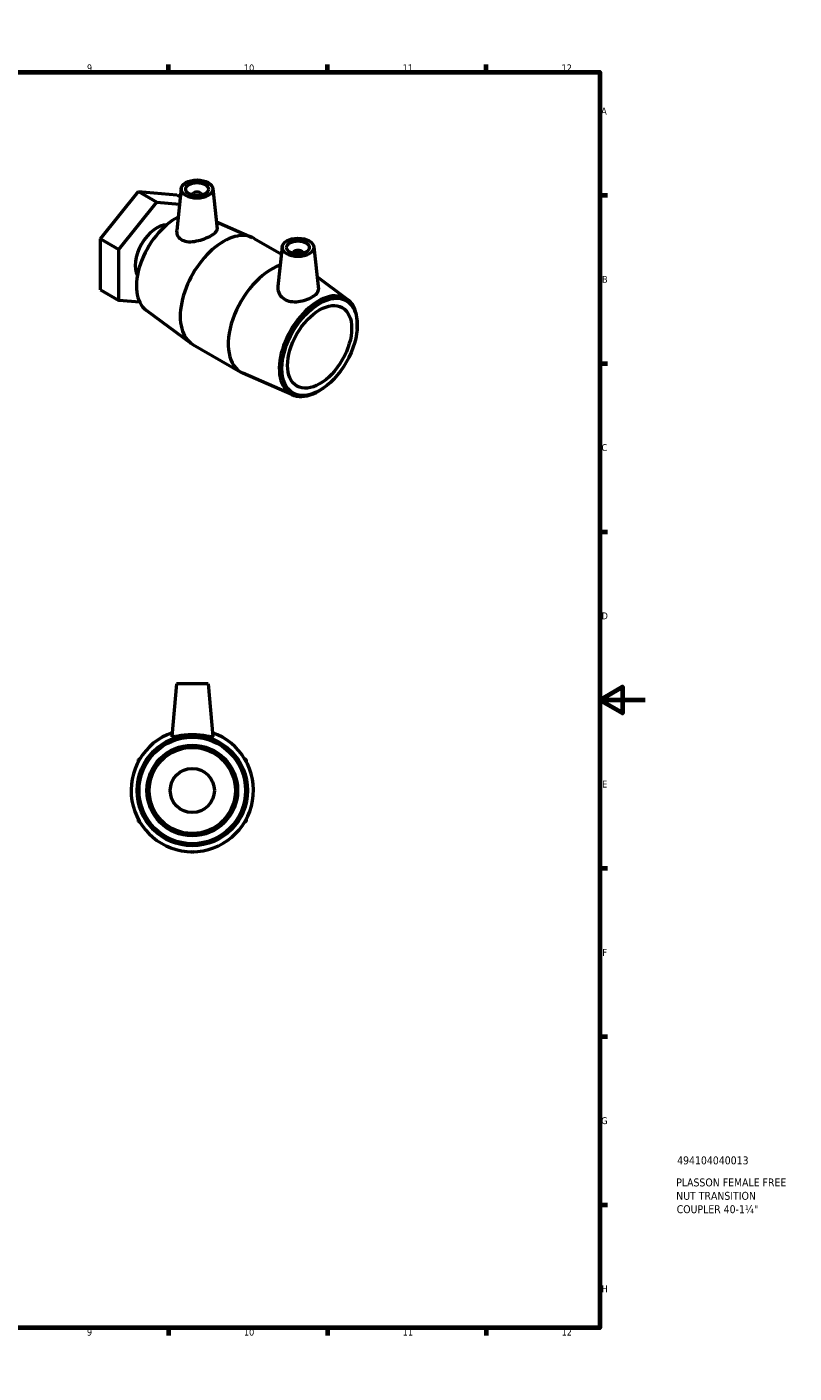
# Model space of a CAD drawing. Header units: millimetres. Extents: x 0 to 907, y -221 to 594.
# Tile 3 of 3: x 568 to 907, y 0 to 594. Entities that reach past the tile are written whole.
import ezdxf

# ---------------------------------------------------------------- set-up
doc = ezdxf.new("R2010")
doc.units = ezdxf.units.MM
for name, color, linetype, lineweight in [('Border (ANSI)', 7, 'Continuous', 70), ('Title (ISO)', 7, 'Continuous', 50), ('Visible (ANSI)', 7, 'Continuous', 50)]:
    doc.layers.add(name, color=color, linetype=linetype, lineweight=lineweight)
doc.styles.add('Note Text (ANSI)', font='tahoma.ttf')
doc.styles.add('Note Text (ISO)', font='tahoma.ttf')

# ---------------------------------------------------------------- blocks, each defined once
blk = doc.blocks.new('Borders Default Border')
at = {"layer": 'Border (ANSI)'}
for p, q in [((70.08, 574), (70.08, 577.45)), ((140.17, 574), (140.17, 577.45)), ((210.25, 574), (210.25, 577.45)), ((280.33, 574), (280.33, 577.45)), ((350.42, 574), (350.42, 577.45)), ((490.58, 574), (490.58, 577.45)), ((560.67, 574), (560.67, 577.45)), ((630.75, 574), (630.75, 577.45)), ((700.83, 574), (700.83, 577.45)), ((770.92, 574), (770.92, 577.45)), ((20, 519.75), (16.55, 519.75)), ((821, 519.75), (824.45, 519.75)), ((20, 445.5), (16.55, 445.5)), ((821, 445.5), (824.45, 445.5)), ((20, 371.25), (16.55, 371.25)), ((821, 371.25), (824.45, 371.25)), ((20, 222.75), (16.55, 222.75)), ((821, 222.75), (824.45, 222.75)), ((20, 148.5), (16.55, 148.5)), ((821, 148.5), (824.45, 148.5)), ((20, 74.25), (16.55, 74.25)), ((821, 74.25), (824.45, 74.25)), ((70.08, 20), (70.08, 16.55)), ((140.17, 20), (140.17, 16.55)), ((210.25, 20), (210.25, 16.55)), ((280.33, 20), (280.33, 16.55)), ((350.42, 20), (350.42, 16.55)), ((490.58, 20), (490.58, 16.55)), ((560.67, 20), (560.67, 16.55)), ((630.75, 20), (630.75, 16.55)), ((700.83, 20), (700.83, 16.55)), ((770.92, 20), (770.92, 16.55))]:
    blk.add_line(p, q, dxfattribs=at)
at = {"layer": 'Border (ANSI)', "flags": 128}
for points in [[(420.5, 594), (420.5, 574), (414.73, 584), (426.27, 584), (420.5, 574)], [(20, 20), (20, 574), (821, 574), (821, 20), (20, 20)], [(0, 297), (20, 297), (10, 302.77), (10, 291.23), (20, 297)], [(841, 297), (821, 297), (831, 302.77), (831, 291.23), (821, 297)], [(420.5, 0), (420.5, 20), (414.73, 10), (426.27, 10), (420.5, 20)]]:
    blk.add_lwpolyline(points, dxfattribs=at)
at = {"layer": 'Border (ANSI)', "attachment_point": 7, "style": 'Note Text (ANSI)'}
for s, insert, char_height in [('1', (34.35, 574.4), 3.05), ('2', (104.2, 574.4), 3.05), ('3', (174.26, 574.34), 3.05), ('4', (244.23, 574.4), 3.05), ('5', (314.48, 574.34), 3.05), ('6', (384.49, 574.34), 3.05), ('7', (454.6, 574.4), 3.05), ('8', (524.63, 574.33), 3.05), ('9', (594.7, 574.34), 3.05), ('10', (663.96, 574.34), 3.048), ('11', (734.04, 574.4), 3.048), ('12', (804.13, 574.4), 3.048), ('A', (16.78, 555.35), 3.05), ('A', (821.63, 555.35), 3.05), ('B', (17.15, 481.1), 3.05), ('B', (821.99, 481.1), 3.05), ('C', (16.95, 406.8), 3.05), ('C', (821.8, 406.8), 3.05), ('D', (16.96, 332.6), 3.05), ('D', (821.81, 332.6), 3.05), ('E', (17.21, 258.35), 3.05), ('E', (822.05, 258.35), 3.05), ('F', (17.29, 184.1), 3.05), ('F', (822.14, 184.1), 3.05), ('G', (16.81, 109.79), 3.05), ('G', (821.66, 109.79), 3.05), ('H', (16.97, 35.6), 3.05), ('H', (821.81, 35.6), 3.05), ('1', (34.35, 16.55), 3.05), ('2', (104.2, 16.55), 3.05), ('3', (174.26, 16.49), 3.05), ('4', (244.23, 16.55), 3.05), ('5', (314.48, 16.49), 3.05), ('6', (384.49, 16.49), 3.05), ('7', (454.6, 16.55), 3.05), ('8', (524.63, 16.48), 3.05), ('9', (594.7, 16.49), 3.05), ('10', (663.96, 16.49), 3.048), ('11', (734.04, 16.55), 3.048), ('12', (804.13, 16.55), 3.048)]:
    blk.add_mtext(s, dxfattribs=dict(at, insert=insert, char_height=char_height))
blk = doc.blocks.new('Title Blocks ISO')
at = {"layer": 'Title (ISO)', "style": 'Note Text (ISO)'}
for tag, p in [('PART_NUMBER_001', (34.13, 72.11)), ('DESCRIPTION_001', (33.74, 62.38)), ('DESCRIPTION_002', (33.74, 56.47)), ('DESCRIPTION_003', (33.94, 50.56))]:
    blk.add_attdef(tag, p, '', height=3.5, dxfattribs=at)

msp = doc.modelspace()

# ---------------------------------------------------------------- linework, layer by layer
at = {"layer": 'Visible (ANSI)'}
for p, q in [((600.648, 500.45), (617.473, 521.381)), ((617.473, 521.381), (625.605, 516.686)), ((617.473, 521.381), (634.299, 519.878)), ((634.299, 519.878), (635.897, 518.956)), ((636.296, 522.671), (634.304, 504.115)), ((641.283, 519.972), (641.283, 519.776)), ((645.283, 519.972), (645.283, 519.776)), ((650.269, 522.671), (652.175, 504.92)), ((608.779, 495.755), (625.605, 516.686)), ((625.605, 516.686), (635.558, 515.797)), ((651.84, 508.043), (667.563, 501.141)), ((600.648, 500.45), (608.779, 495.755)), ((600.648, 478.016), (600.648, 500.45)), ((668.45, 500.693), (680.499, 493.736)), ((608.779, 473.321), (608.779, 495.755)), ((680.844, 496.952), (678.961, 479.418)), ((685.83, 494.056), (685.83, 494.252)), ((689.83, 494.056), (689.83, 494.252)), ((694.817, 496.952), (696.821, 478.284)), ((709.75, 473.756), (696.242, 483.68)), ((600.648, 478.016), (608.779, 473.321)), ((618.004, 472.497), (608.779, 473.321)), ((620.838, 469.002), (640.618, 454.471)), ((713.912, 460.463), (713.962, 461.072)), ((641.45, 453.927), (662.663, 441.68)), ((685.427, 431.629), (663.55, 441.231)), ((699.021, 434.671), (698.518, 434.323)), ((634.192, 304.071), (632.168, 280.937)), ((648.192, 304.071), (634.192, 304.071)), ((648.192, 304.071), (650.216, 280.937)), ((617.397, 270.809), (618.244, 271.298)), ((617.397, 269.83), (617.397, 270.809)), ((664.139, 271.298), (664.987, 270.809)), ((664.987, 270.809), (664.987, 269.83)), ((617.397, 243.333), (617.397, 244.312)), ((664.987, 244.312), (664.987, 243.333)), ((618.244, 242.844), (617.397, 243.333)), ((664.987, 243.333), (664.139, 242.844)), ((641.192, 229.595), (640.344, 230.084)), ((642.039, 230.084), (641.192, 229.595))]:
    msp.add_line(p, q, dxfattribs=at)
for radius in [24.372, 23.5, 20, 19, 9.738]:
    msp.add_circle((641.192, 257.071), radius, dxfattribs=at)
msp.add_arc((641.192, 257.071), 27, 109.204097, 70.795903, dxfattribs=at)
for centre, major_axis in [((643.283, 522.421), (-7, 0)), ((643.283, 522.421), (5, 0)), ((687.83, 496.702), (-7, 0)), ((687.83, 496.702), (-5, 0)), ((697.376, 452.815), (-11.75, -20.352)), ((697.376, 452.815), (10, 17.321))]:
    msp.add_ellipse(centre, major_axis=major_axis, ratio=0.5773503, dxfattribs=at)
for centre, major_axis, start_param, end_param in [((643.283, 519.972), (-2, 0), 2.9638821, 6.4608959), ((625.605, 494.252), (6.817, 11.807), 0.3215032, 2.8200894), ((633.737, 489.557), (-12.15, -21.044), 3.8568766, 6.2195027), ((654.95, 477.31), (13.5, 23.383), 0, 3.1415927), ((687.83, 494.252), (-2, 0), 2.9638821, 6.4608959), ((676.163, 465.062), (-13.5, -23.383), 3.7259469, 6.346868), ((696.813, 453.14), (12.186, 21.107), 5.3986756, 10.3092877)]:
    msp.add_ellipse(centre, major_axis=major_axis, ratio=0.5773503, start_param=start_param, end_param=end_param, dxfattribs=at)
for points, knots in [([(636.654, 499.968), (637.461, 499.553), (638.489, 499.299), (640.738, 499.18), (641.96, 499.308), (644.23, 499.765), (645.434, 500.121), (647.667, 500.968), (648.696, 501.458), (650.329, 502.401), (651.03, 502.91), (651.955, 503.886), (652.18, 504.355), (652.182, 504.825), (652.18, 504.872), (652.175, 504.92)], [0, 0, 0, 0, 0.3546669, 0.3546669, 0.7093338, 0.7093338, 1.0559099, 1.0559099, 1.402486, 1.402486, 1.7490621, 1.7490621, 2.0956383, 2.0956383, 2.1341767, 2.1341767, 2.1341767, 2.1341767]), ([(634.304, 504.115), (634.294, 504.017), (634.286, 503.919), (634.256, 503.081), (634.439, 502.291), (635.262, 500.926), (635.903, 500.355), (636.654, 499.968)], [4.75469456, 4.75469456, 4.75469456, 4.75469456, 4.7977501, 4.7977501, 5.12819139, 5.12819139, 5.45863268, 5.45863268, 5.45863268, 5.45863268]), ([(678.962, 479.418), (678.942, 479.23), (678.931, 479.042), (678.929, 477.964), (679.159, 476.997), (680.116, 475.266), (680.843, 474.506), (681.703, 473.96)], [4.67570808, 4.67570808, 4.67570808, 4.67570808, 4.74929891, 4.74929891, 5.10396579, 5.10396579, 5.45863268, 5.45863268, 5.45863268, 5.45863268]), ([(681.703, 473.96), (682.503, 473.451), (683.508, 473.072), (685.689, 472.702), (686.864, 472.707), (689.058, 472.961), (690.228, 473.229), (692.386, 473.947), (693.374, 474.395), (694.944, 475.301), (695.63, 475.82), (696.559, 476.884), (696.803, 477.433), (696.836, 478.064), (696.832, 478.173), (696.82, 478.284)], [0, 0, 0, 0, 0.3304413, 0.3304413, 0.6608826, 0.6608826, 0.9938565, 0.9938565, 1.3268303, 1.3268303, 1.6598042, 1.6598042, 1.9927781, 1.9927781, 2.06076, 2.06076, 2.06076, 2.06076]), ([(632.172, 280.904), (632.207, 280.812), (632.464, 280.801), (633.424, 280.931), (634.125, 281.067), (635.715, 281.34), (636.716, 281.495), (638.899, 281.717), (640.082, 281.78), (642.302, 281.78), (643.485, 281.717), (645.668, 281.495), (646.668, 281.34), (648.258, 281.067), (648.96, 280.931), (649.919, 280.801), (650.177, 280.812), (650.215, 280.914), (650.217, 280.925), (650.215, 280.937)], [0, 0, 0, 0, 0.3304413, 0.3304413, 0.6608826, 0.6608826, 0.9938565, 0.9938565, 1.3268303, 1.3268303, 1.6598042, 1.6598042, 1.9927781, 1.9927781, 2.3232194, 2.3232194, 2.6536606, 2.6536606, 2.6890073, 2.6890073, 2.6890073, 2.6890073])]:
    msp.add_open_spline(points, degree=3, knots=knots, dxfattribs=at)
msp.add_open_spline([(632.168, 280.937), (632.167, 280.925), (632.168, 280.914), (632.172, 280.904)], degree=3, dxfattribs=at)

# ---------------------------------------------------------------- block references
msp.add_blockref('Borders Default Border', (0, 0))
msp.add_blockref('Title Blocks ISO', (821, 20)).add_auto_attribs({'PART_NUMBER_001': '494104040013', 'DESCRIPTION_001': 'PLASSON FEMALE FREE', 'DESCRIPTION_002': 'NUT TRANSITION', 'DESCRIPTION_003': 'COUPLER 40-1¼"'})

doc.saveas('drawing.dxf')
